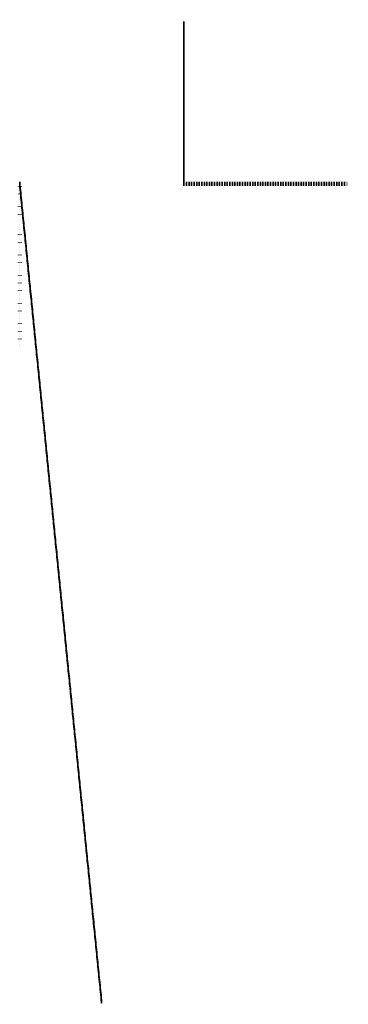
# Model space of a CAD drawing. Header units: inches. Extents: x -65076 to -46572, y -27630 to -20330.
# Tile 19 of 19: x -53256 to -52856, y -21530 to -20330. Entities that reach past the tile are written whole.
import ezdxf

# ---------------------------------------------------------------- set-up
doc = ezdxf.new("R2010")
doc.units = ezdxf.units.IN
doc.header["$MEASUREMENT"] = 0
doc.linetypes.add('ACAD_ISO07W100', pattern=[3, 0, -3])
doc.layers.add('Terrain', color=103, linetype='Continuous')

msp = doc.modelspace()

# ---------------------------------------------------------------- linework, layer by layer
at = {"layer": 'Terrain', "linetype": 'ACAD_ISO07W100', "lineweight": 100}
for p, q in [((-53055.6, -20529.9, -1000), (-53055.6, -20329.9, -1000)), ((-53255.6, -20529.9), (-53155.6, -21529.9, -700)), ((-53255.6, -20529.9), (-53255.6, -20729.9)), ((-53055.6, -20529.9, -1000), (-52855.6, -20529.9, -1000)), ((-53055.6, -20529.9, 3000), (-53055.6, -20529.9))]:
    msp.add_line(p, q, dxfattribs=at)

doc.saveas('drawing.dxf')
